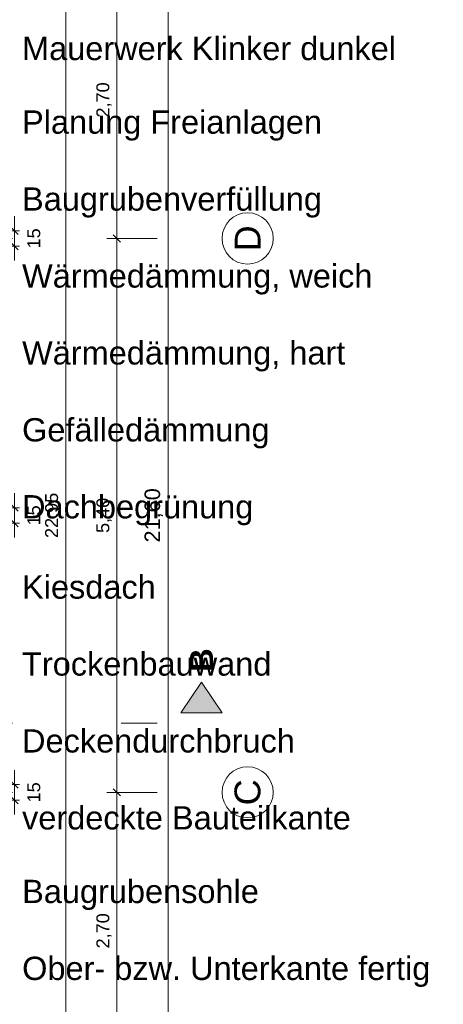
# Model space of a CAD drawing. Header units: metres. Extents: x -111 to 152, y -132 to 99.
# Tile 221 of 256: x 2.23 to 6.36, y -15.57 to -5.97. Entities that reach past the tile are written whole.
import ezdxf

# ---------------------------------------------------------------- set-up
doc = ezdxf.new("R2010")
doc.units = ezdxf.units.M
doc.header["$PDMODE"] = 1
doc.header["$PDSIZE"] = -2
doc.linetypes.add('Achsen 01', pattern=[5.291531, 3.175, -1.058062, 0.352704, -0.705764])
doc.layers.get('0').update_dxf_attribs({"lineweight": 25})
for name, color, linetype, lineweight in [('_EG (2D)', 7, 'Continuous', 9), ('_GRU (2D)', 7, 'Continuous', 9), ('_Legende (2D)', 7, 'Continuous', 9), ('AV1-Schnitt Achsen', 7, 'Achsen 01', 18), ('Bemaßung-Bemaßung', 7, 'Continuous', 9), ('Keine', 7, 'Continuous', 9)]:
    doc.layers.add(name, color=color, linetype=linetype, lineweight=lineweight)
doc.layers.add('AV1-Achsen', color=1, linetype='Achsen 01', lineweight=18, true_color=0xff0000)
doc.layers.get('0').freeze()
doc.styles.add('Arial', font='arial.ttf')
doc.styles.add('Arial (bold)', font='arialbd.ttf')
doc.dimstyles.new('COE 50', dxfattribs={"dimtxt": 126.090495, "dimasz": 0.001414, "dimexe": 0.001, "dimexo": 0.01, "dimgap": 0.001, "dimtad": 1, "dimdec": 3, "dimtxsty": 'Arial', "dimblk": 'VW_SLASH-3', "dimblk1": 'VW_SLASH-3', "dimblk2": 'VW_SLASH-3', "dimcen": 0, "dimadec": 3, "dimazin": 0, "dimtfac": 0.8, "dimtdec": 3, "dimtix": 1, "dimtmove": 0, "dimatfit": 0, "dimldrblk": 'VW_SLASH-2', "dimfxl": 0.002, "dimfxlon": 1, "dimfrac": 2, "dimtolj": 1, "dimarcsym": 0})

# ---------------------------------------------------------------- blocks, each defined once
blk = doc.blocks.new('VW_SLASH-3')
at = {"color": 0, "linetype": 'ByBlock', "lineweight": -2, "transparency": 16777216}
blk.add_line((0, 0), (-1, 0), dxfattribs=at)
at = {"color": 0, "linetype": 'Continuous', "lineweight": 15, "transparency": 16777216, "flags": 128}
blk.add_lwpolyline([(0.5, 0.5), (-0.5, -0.5)], dxfattribs=at)
blk = doc.blocks.new('*D399')
at = {"layer": 'Bemaßung-Bemaßung', "color": 0, "lineweight": -2}
for p, q in [((3.575, 0), (3.725, 0)), ((3.675, -0.0707), (3.675, -21.5293)), ((3.575, -21.6), (3.725, -21.6))]:
    blk.add_line(p, q, dxfattribs=at)
at = {"layer": 'Defpoints', "color": 0}
for p in [(0, 0), (0, -21.6), (3.675, -21.6)]:
    blk.add_point(p, dxfattribs=at)
at = {"layer": 'Bemaßung-Bemaßung', "color": 0, "lineweight": -2, "xscale": 0.070693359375, "yscale": 0.070693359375, "zscale": 0.070693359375}
for p, rotation in [((3.675, 0), 90.00000000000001), ((3.675, -21.6), 270)]:
    blk.add_blockref('VW_SLASH-3', p, dxfattribs=dict(at, rotation=rotation))
at = {"layer": 'Bemaßung-Bemaßung', "color": 0, "insert": (3.5341, -10.8), "char_height": 0.15131, "attachment_point": 5, "rotation": 90, "style": 'Arial'}
blk.add_mtext('\\A1;21,60', dxfattribs=at)
blk = doc.blocks.new('VW_SLASH-2')
at = {"color": 0, "linetype": 'ByBlock', "lineweight": -2, "transparency": 16777216}
blk.add_line((0, 0), (-1, 0), dxfattribs=at)
at = {"color": 0, "linetype": 'Continuous', "lineweight": 15, "transparency": 16777216, "flags": 128}
blk.add_lwpolyline([(0.5, 0.5), (-0.5, -0.5)], dxfattribs=at)
blk = doc.blocks.new('*D401')
at = {"layer": 'Bemaßung-Bemaßung', "color": 0, "lineweight": -2}
for p, q in [((3.075, -5.4), (3.225, -5.4)), ((3.175, -8.0293), (3.175, -5.4707)), ((3.075, -8.1), (3.225, -8.1))]:
    blk.add_line(p, q, dxfattribs=at)
at = {"layer": 'Defpoints', "color": 0}
for p in [(0, -5.4), (3.175, -5.4), (0, -8.1)]:
    blk.add_point(p, dxfattribs=at)
at = {"layer": 'Bemaßung-Bemaßung', "color": 0, "lineweight": -2, "xscale": 0.070693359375, "yscale": 0.070693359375, "zscale": 0.070693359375}
for p, rotation in [((3.175, -5.4), 90), ((3.175, -8.1), 270)]:
    blk.add_blockref('VW_SLASH-3', p, dxfattribs=dict(at, rotation=rotation))
at = {"layer": 'Bemaßung-Bemaßung', "color": 0, "insert": (3.0492, -6.75), "char_height": 0.12609, "attachment_point": 5, "rotation": 90, "style": 'Arial'}
blk.add_mtext('\\A1;2,70', dxfattribs=at)
blk = doc.blocks.new('*D402')
at = {"layer": 'Bemaßung-Bemaßung', "color": 0, "lineweight": -2}
for p, q in [((3.075, -8.1), (3.225, -8.1)), ((3.175, -13.4293), (3.175, -8.1707)), ((3.075, -13.5), (3.225, -13.5))]:
    blk.add_line(p, q, dxfattribs=at)
at = {"layer": 'Defpoints', "color": 0}
for p in [(0, -8.1), (3.175, -8.1), (0, -13.5)]:
    blk.add_point(p, dxfattribs=at)
at = {"layer": 'Bemaßung-Bemaßung', "color": 0, "lineweight": -2, "xscale": 0.070693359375, "yscale": 0.070693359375, "zscale": 0.070693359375}
for p, rotation in [((3.175, -8.1), 90), ((3.175, -13.5), 270)]:
    blk.add_blockref('VW_SLASH-3', p, dxfattribs=dict(at, rotation=rotation))
at = {"layer": 'Bemaßung-Bemaßung', "color": 0, "insert": (3.0492, -10.8), "char_height": 0.12609, "attachment_point": 5, "rotation": 90, "style": 'Arial'}
blk.add_mtext('\\A1;5,40', dxfattribs=at)
blk = doc.blocks.new('*D403')
at = {"layer": 'Bemaßung-Bemaßung', "color": 0, "lineweight": -2}
for p, q in [((3.075, -13.5), (3.225, -13.5)), ((3.175, -16.1293), (3.175, -13.5707)), ((3.075, -16.2), (3.225, -16.2))]:
    blk.add_line(p, q, dxfattribs=at)
at = {"layer": 'Defpoints', "color": 0}
for p in [(0, -13.5), (3.175, -13.5), (0, -16.2)]:
    blk.add_point(p, dxfattribs=at)
at = {"layer": 'Bemaßung-Bemaßung', "color": 0, "lineweight": -2, "xscale": 0.070693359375, "yscale": 0.070693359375, "zscale": 0.070693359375}
for p, rotation in [((3.175, -13.5), 90), ((3.175, -16.2), 270)]:
    blk.add_blockref('VW_SLASH-3', p, dxfattribs=dict(at, rotation=rotation))
at = {"layer": 'Bemaßung-Bemaßung', "color": 0, "insert": (3.0492, -14.85), "char_height": 0.12609, "attachment_point": 5, "rotation": 90, "style": 'Arial'}
blk.add_mtext('\\A1;2,70', dxfattribs=at)
blk = doc.blocks.new('*D412')
at = {"layer": 'Bemaßung-Bemaßung', "color": 0, "lineweight": -2}
for p, q in [((2.175, -7.9543), (2.175, -7.8836)), ((2.075, -8.025), (2.225, -8.025)), ((2.175, -8.175), (2.175, -8.025)), ((2.075, -8.175), (2.225, -8.175)), ((2.175, -8.2457), (2.175, -8.3164))]:
    blk.add_line(p, q, dxfattribs=at)
at = {"layer": 'Defpoints', "color": 0}
for p in [(0.675, -8.025), (2.175, -8.025), (0.675, -8.175)]:
    blk.add_point(p, dxfattribs=at)
at = {"layer": 'Bemaßung-Bemaßung', "color": 0, "lineweight": -2, "xscale": 0.070693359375, "yscale": 0.070693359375, "zscale": 0.070693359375}
for p, rotation in [((2.175, -8.025), 270), ((2.175, -8.175), 90)]:
    blk.add_blockref('VW_SLASH-3', p, dxfattribs=dict(at, rotation=rotation))
at = {"layer": 'Bemaßung-Bemaßung', "color": 0, "insert": (2.3644, -8.1), "char_height": 0.12609, "attachment_point": 5, "rotation": 90, "style": 'Arial'}
blk.add_mtext('\\A1;15', dxfattribs=at)
blk = doc.blocks.new('*D414')
at = {"layer": 'Bemaßung-Bemaßung', "color": 0, "lineweight": -2}
for p, q in [((2.175, -10.6543), (2.175, -10.5836)), ((2.075, -10.725), (2.225, -10.725)), ((2.175, -10.875), (2.175, -10.725)), ((2.075, -10.875), (2.225, -10.875)), ((2.175, -10.9457), (2.175, -11.0164))]:
    blk.add_line(p, q, dxfattribs=at)
at = {"layer": 'Defpoints', "color": 0}
for p in [(0.675, -10.725), (2.175, -10.725), (0.675, -10.875)]:
    blk.add_point(p, dxfattribs=at)
at = {"layer": 'Bemaßung-Bemaßung', "color": 0, "lineweight": -2, "xscale": 0.070693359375, "yscale": 0.070693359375, "zscale": 0.070693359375}
for p, rotation in [((2.175, -10.725), 270), ((2.175, -10.875), 90)]:
    blk.add_blockref('VW_SLASH-3', p, dxfattribs=dict(at, rotation=rotation))
at = {"layer": 'Bemaßung-Bemaßung', "color": 0, "insert": (2.3644, -10.8), "char_height": 0.12609, "attachment_point": 5, "rotation": 90, "style": 'Arial'}
blk.add_mtext('\\A1;15', dxfattribs=at)
blk = doc.blocks.new('*D416')
at = {"layer": 'Bemaßung-Bemaßung', "color": 0, "lineweight": -2}
for p, q in [((2.175, -13.3543), (2.175, -13.2836)), ((2.075, -13.425), (2.225, -13.425)), ((2.175, -13.575), (2.175, -13.425)), ((2.075, -13.575), (2.225, -13.575)), ((2.175, -13.6457), (2.175, -13.7164))]:
    blk.add_line(p, q, dxfattribs=at)
at = {"layer": 'Defpoints', "color": 0}
for p in [(0.675, -13.425), (2.175, -13.425), (0.675, -13.575)]:
    blk.add_point(p, dxfattribs=at)
at = {"layer": 'Bemaßung-Bemaßung', "color": 0, "lineweight": -2, "xscale": 0.070693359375, "yscale": 0.070693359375, "zscale": 0.070693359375}
for p, rotation in [((2.175, -13.425), 270), ((2.175, -13.575), 90)]:
    blk.add_blockref('VW_SLASH-3', p, dxfattribs=dict(at, rotation=rotation))
at = {"layer": 'Bemaßung-Bemaßung', "color": 0, "insert": (2.3644, -13.5), "char_height": 0.12609, "attachment_point": 5, "rotation": 90, "style": 'Arial'}
blk.add_mtext('\\A1;15', dxfattribs=at)
blk = doc.blocks.new('*D425')
at = {"layer": 'Bemaßung-Bemaßung', "color": 0, "lineweight": -2}
for p, q in [((2.575, 0.675), (2.725, 0.675)), ((2.675, 0.6043), (2.675, -22.2043)), ((2.575, -22.275), (2.725, -22.275))]:
    blk.add_line(p, q, dxfattribs=at)
at = {"layer": 'Defpoints', "color": 0}
for p in [(0.075, 0.675), (0.075, -22.275), (2.675, -22.275)]:
    blk.add_point(p, dxfattribs=at)
at = {"layer": 'Bemaßung-Bemaßung', "color": 0, "lineweight": -2, "xscale": 0.070693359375, "yscale": 0.070693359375, "zscale": 0.070693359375}
for p, rotation in [((2.675, 0.675), 90.00000000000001), ((2.675, -22.275), 270)]:
    blk.add_blockref('VW_SLASH-3', p, dxfattribs=dict(at, rotation=rotation))
at = {"layer": 'Bemaßung-Bemaßung', "color": 0, "insert": (2.5492, -10.8), "char_height": 0.12609, "attachment_point": 5, "rotation": 90, "style": 'Arial'}
blk.add_mtext('\\A1;22,95', dxfattribs=at)
blk = doc.blocks.new('Legende (2D)')
at = {"layer": 'Keine', "color": 7, "transparency": 33554687, "attachment_point": 4, "line_spacing_factor": 0.969122, "style": 'Arial'}
for s, insert, char_height in [('Mauerwerk Klinker dunkel', (2.24957, -6.25), 0.2269629), ('Planung Freianlagen', (2.24957, -7), 0.2269629), ('Baugrubenverfüllung', (2.24957, -7.75), 0.2269629), ('Wärmedämmung, weich', (2.24957, -8.5), 0.2269629), ('Wärmedämmung, hart', (2.24957, -9.25), 0.2269629), ('Gefälledämmung', (2.24957, -10), 0.2269629), ('Dachbegrünung', (2.24957, -10.75), 0.2269629), ('Kiesdach', (2.24957, -11.5), 0.226963), ('Trockenbauwand', (2.24957, -12.25), 0.2269629), ('Deckendurchbruch', (2.24957, -13), 0.2269629), ('verdeckte Bauteilkante', (2.24957, -13.75), 0.2269629), ('Baugrubensohle', (2.25037, -14.5), 0.2269629), ('Ober- bzw. Unterkante fertig', (2.25037, -15.25), 0.2269629)]:
    blk.add_mtext(s, dxfattribs=dict(at, insert=insert, char_height=char_height))
blk = doc.blocks.new('Group-720')
at = {"layer": 'AV1-Achsen'}
blk.add_line((-43.35, -13.5), (4.2, -13.5), dxfattribs=at)
at = {"layer": 'AV1-Achsen', "linetype": 'Continuous'}
blk.add_circle((4.45, -13.5), 0.25, dxfattribs=at)
at = {"layer": 'AV1-Achsen', "insert": (4.45, -13.5), "char_height": 0.2522, "attachment_point": 5, "rotation": 90, "line_spacing_factor": 0.969122, "style": 'Arial'}
blk.add_mtext('C', dxfattribs=at)
blk = doc.blocks.new('Group-722')
at = {"layer": 'AV1-Achsen'}
blk.add_line((-43.35, -8.1), (4.2, -8.1), dxfattribs=at)
at = {"layer": 'AV1-Achsen', "linetype": 'Continuous'}
blk.add_circle((4.45, -8.1), 0.25, dxfattribs=at)
at = {"layer": 'AV1-Achsen', "insert": (4.45, -8.1), "char_height": 0.2522, "attachment_point": 5, "rotation": 90, "line_spacing_factor": 0.969122, "style": 'Arial'}
blk.add_mtext('D', dxfattribs=at)
blk = doc.blocks.new('Group-725')
at = {"layer": 'AV1-Schnitt Achsen', "linetype": 'Continuous', "lineweight": 0}
blk.add_hatch(color=7, dxfattribs=at).paths.add_polyline_path([(3.8, -12.725), (4.2, -12.725), (4, -12.425)])
at = {"layer": 'AV1-Schnitt Achsen'}
blk.add_line((-43.35, -12.825), (4.2, -12.825), dxfattribs=at)
at = {"layer": 'AV1-Schnitt Achsen', "linetype": 'Continuous', "flags": 128}
blk.add_lwpolyline([(3.8, -12.725), (4.2, -12.725), (4, -12.425)], close=True, dxfattribs=at)
at = {"layer": 'AV1-Schnitt Achsen', "insert": (4, -12.325), "char_height": 0.227, "attachment_point": 4, "rotation": 90, "line_spacing_factor": 0.969122, "style": 'Arial (bold)'}
blk.add_mtext('B', dxfattribs=at)
blk = doc.blocks.new('GRU (2D)')
at = {"layer": 'AV1-Achsen', "color": 7}
for name in ['Group-722', 'Group-720']:
    blk.add_blockref(name, (0, 0), dxfattribs=at)
at = {"layer": 'AV1-Schnitt Achsen', "color": 7}
blk.add_blockref('Group-725', (0, 0), dxfattribs=at)
blk = doc.blocks.new('EG (2D)')
at = {"layer": 'Bemaßung-Bemaßung'}
dim = blk.add_linear_dim(base=(2.675, -22.275), p1=(0.075, 0.675), p2=(0.075, -22.275), angle=270, text='22,95', dimstyle='COE 50', override={"dimtxt": 0.12609, "dimasz": 0.070693, "dimexe": 0.05, "dimgap": 0.05, "dimpost": '<>', "dimtxsty": 'Arial', "dimtmove": 2, "dimfxl": 0.1}, dxfattribs=at)
dim.commit()
dim.dimension.update_dxf_attribs({"geometry": '*D425', "text_midpoint": (2.5492, -10.8)})
at = {"layer": 'Bemaßung-Bemaßung', "color": 1}
dim = blk.add_linear_dim(base=(3.675, -21.6), p1=(0, 0), p2=(0, -21.6), angle=270, text='21,60', dimstyle='COE 50', override={"dimtxt": 0.151309, "dimasz": 0.070693, "dimexe": 0.05, "dimgap": 0.05, "dimpost": '<>', "dimtxsty": 'Arial', "dimtmove": 2, "dimfxl": 0.1}, dxfattribs=at)
dim.commit()
dim.dimension.update_dxf_attribs({"geometry": '*D399', "text_midpoint": (3.5341, -10.8)})
for p1, p2, text, picture, middle in [((0, -8.1), (0, -5.4), '2,70', '*D401', (3.0492, -6.75)), ((0, -13.5), (0, -8.1), '5,40', '*D402', (3.0492, -10.8)), ((0, -16.2), (0, -13.5), '2,70', '*D403', (3.0492, -14.85))]:
    dim = blk.add_aligned_dim(p1=p1, p2=p2, distance=-3.175, text=text, dimstyle='COE 50', override={"dimtxt": 0.12609, "dimasz": 0.070693, "dimexe": 0.05, "dimgap": 0.05, "dimpost": '<>', "dimtxsty": 'Arial', "dimtmove": 2, "dimfxl": 0.1}, dxfattribs=at)
    dim.commit()
    dim.dimension.update_dxf_attribs({"geometry": picture, "text_midpoint": middle})
at = {"layer": 'Bemaßung-Bemaßung'}
for p1, p2, picture, middle in [((0.675, -8.175), (0.675, -8.025), '*D412', (2.3644, -8.1)), ((0.675, -10.875), (0.675, -10.725), '*D414', (2.3644, -10.8)), ((0.675, -13.575), (0.675, -13.425), '*D416', (2.3644, -13.5))]:
    dim = blk.add_aligned_dim(p1=p1, p2=p2, distance=-1.5, text='15', dimstyle='COE 50', override={"dimtxt": 0.12609, "dimasz": 0.070693, "dimexe": 0.05, "dimgap": 0.05, "dimpost": '<>', "dimtxsty": 'Arial', "dimtix": 0, "dimtmove": 2, "dimfxl": 0.1}, dxfattribs=at)
    dim.commit()
    dim.dimension.update_dxf_attribs({"geometry": picture, "text_midpoint": middle})

msp = doc.modelspace()

# ---------------------------------------------------------------- block references
at = {"layer": '_EG (2D)'}
msp.add_blockref('EG (2D)', (0, 0), dxfattribs=at)

# ---------------------------------------------------------------- next in the draw order: block references
at = {"layer": '_Legende (2D)'}
msp.add_blockref('Legende (2D)', (0, 0), dxfattribs=at)

# ---------------------------------------------------------------- next in the draw order: block references
at = {"layer": '_GRU (2D)'}
msp.add_blockref('GRU (2D)', (0, 0), dxfattribs=at)

doc.saveas('drawing.dxf')
